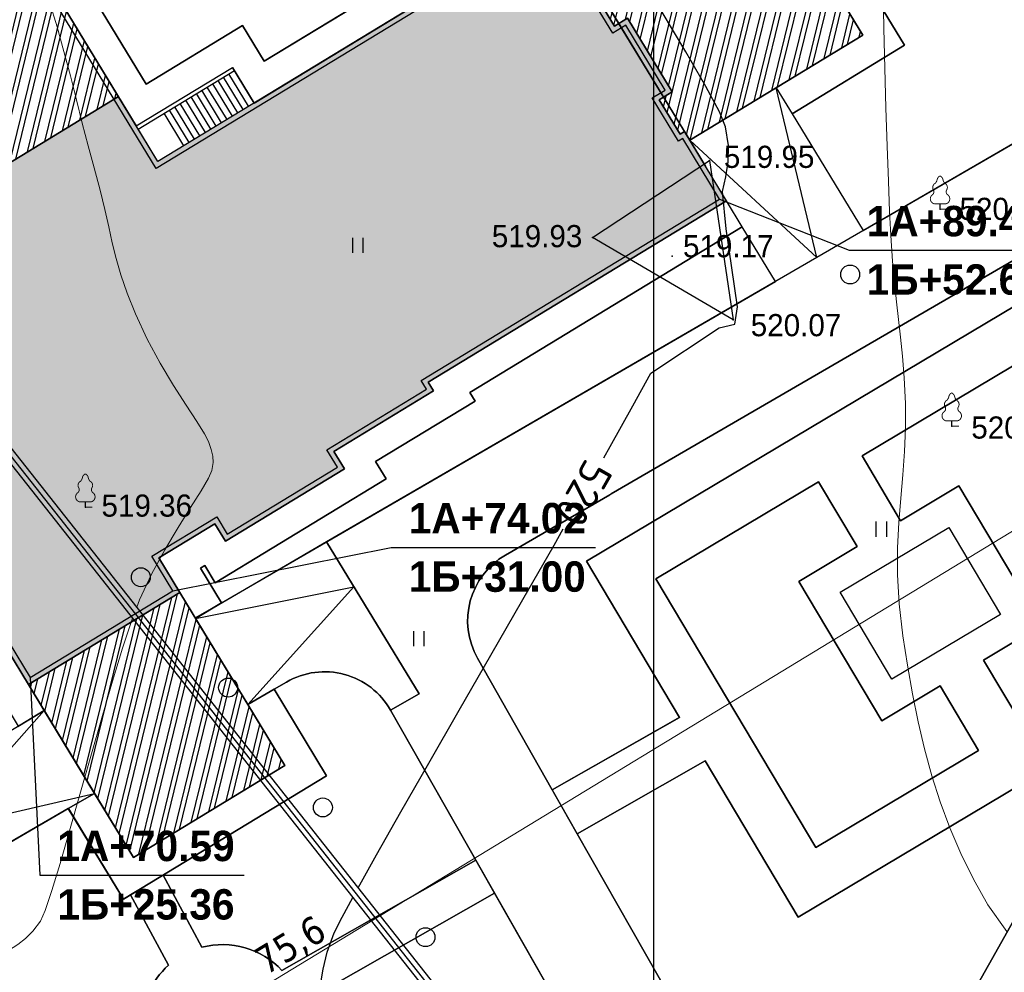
# Model space of a CAD drawing. Header units: millimetres. Extents: x 767170 to 66149698, y -983507 to 2493658.
# Tile 158 of 256: x 2434363 to 2473275, y -598698 to -561065. Entities that reach past the tile are written whole.
import ezdxf

# ---------------------------------------------------------------- set-up
doc = ezdxf.new("R2010")
doc.units = ezdxf.units.MM
doc.linetypes.add('Д_ТРОТ_ТРУБА', pattern=[3, 1.5, -1.5])
for name, color, linetype in [('(004) Точки рельефа', 7, 'Continuous'), ('(022) Возд. Линии', 7, 'Continuous'), ('(028) Гидротехн.', 7, 'Continuous'), ('(031) Горизонтали', 42, 'Continuous'), ('(035) Откосы', 7, 'Continuous'), ('(036) Растительность', 7, 'Continuous'), ('(038) Деревья', 7, 'Continuous'), ('A_STROYSETKA', 5, 'Continuous'), ('C-TOPO-MAJR', 9, 'Continuous'), ('G_KOORD', 7, 'Continuous')]:
    doc.layers.add(name, color=color, linetype=linetype)
doc.layers.add('(032) Горизонтали утолщенные', color=32, linetype='Continuous', lineweight=30)
doc.styles.add('BLACK', font='tahomabd.ttf')
doc.styles.add('D-431', font='txt')
doc.styles.add('FAYZXON', font='GOTHICB.TTF')
doc.styles.get("Standard").update_dxf_attribs({"font": 'isocpeui.ttf'})
doc.styles.add('СПДС', font='isocpeur.ttf')
doc.linetypes.add('ОТКОСЫ_УКРЕП', pattern='A,0.5,["|",Standard,S=1.2,R=0,X=0,Y=-1.2],0.8,[".",Standard,S=1,R=0.1,X=0.1,Y=-1.2],0.1,["|",Standard,S=0.5,R=0,X=0,Y=-0.5],0', length=1.4)
doc.dimstyles.new('genplan dimension', dxfattribs={"dimtxt": 1100, "dimasz": 450, "dimexe": 450, "dimexo": 0, "dimgap": 80, "dimtad": 1, "dimlfac": 0.001, "dimtxsty": 'BLACK', "dimblk": 'OBLIQUE', "dimcen": 0, "dimclrd": 186, "dimclre": 186, "dimclrt": 186, "dimadec": 1, "dimazin": 0, "dimtfac": 1, "dimtmove": 0, "dimatfit": 3, "dimldrblk": 'OBLIQUE', "dimfxl": 1, "dimlwd": 9, "dimlwe": 9, "dimarcsym": 0})

# ---------------------------------------------------------------- blocks, each defined once
blk = doc.blocks.new('d')
at = {"layer": '(038) Деревья'}
blk.add_ellipse((0, 0), major_axis=(0.265, 0.265), ratio=1, start_param=5.497787, end_param=11.780972, dxfattribs=at)
blk = doc.blocks.new('I04010')
for p, q in [((-0.412273, 0.007146), (-0.412273, 1.207146)), ((0.387727, 1.207146), (0.387727, 0.007146))]:
    blk.add_line(p, q)
blk = doc.blocks.new('karagach-flat-57')
at = {"layer": '(038) Деревья', "const_width": 0.0375}
for points in [[(-0.208, 1.009, 0.181567), (-0.117, 1.159, 0.303004)], [(0, 1.312, 0.246034), (-0.117, 1.159, 0.489079)], [(0, 1.312, -0.246034), (0.117, 1.159, -0.489079)], [(0.208, 1.009, -0.181567), (0.117, 1.159, -0.303004)], [(-0.208, 1.009, 0.430853), (-0.255, 0.753, 0.548276)], [(0.208, 1.009, -0.430853), (0.255, 0.753, -0.548276)], [(-0.315, 0.559, 0.626949), (-0.218, 0.206, 0.702465)], [(-0.315, 0.559, 0.383603), (-0.255, 0.753, 0.352912)], [(0.315, 0.559, -0.626949), (0.218, 0.206, -0.702465)], [(0.315, 0.559, -0.383603), (0.255, 0.753, -0.352912)]]:
    blk.add_lwpolyline(points, format="xyb", dxfattribs=at)
for points in [[(0, 0.206), (-0.218, 0.206)], [(0, 0), (0, 0.206)], [(0, 0.206), (0.218, 0.206)], [(0, 0), (0.281, 0)]]:
    blk.add_lwpolyline(points, dxfattribs=at)
at = {"layer": '(038) Деревья'}
blk.add_lwpolyline([(0, 0), (0, 0.206)], dxfattribs=at)
blk = doc.blocks.new('karagach-flat-62')
at = {"layer": '(038) Деревья', "const_width": 0.0375}
for points in [[(-0.208, 1.009, 0.181567), (-0.117, 1.159, 0.303004)], [(0, 1.312, 0.246034), (-0.117, 1.159, 0.489079)], [(0, 1.312, -0.246034), (0.117, 1.159, -0.489079)], [(0.208, 1.009, -0.181567), (0.117, 1.159, -0.303004)], [(-0.208, 1.009, 0.430853), (-0.255, 0.753, 0.548276)], [(0.208, 1.009, -0.430853), (0.255, 0.753, -0.548276)], [(-0.315, 0.559, 0.626949), (-0.218, 0.206, 0.702465)], [(-0.315, 0.559, 0.383603), (-0.255, 0.753, 0.352912)], [(0.315, 0.559, -0.626949), (0.218, 0.206, -0.702465)], [(0.315, 0.559, -0.383603), (0.255, 0.753, -0.352912)]]:
    blk.add_lwpolyline(points, format="xyb", dxfattribs=at)
for points in [[(0, 0.206), (-0.218, 0.206)], [(0, 0), (0, 0.206)], [(0, 0.206), (0.218, 0.206)], [(0, 0), (0.281, 0)]]:
    blk.add_lwpolyline(points, dxfattribs=at)
at = {"layer": '(038) Деревья'}
blk.add_lwpolyline([(0, 0), (0, 0.206)], dxfattribs=at)
blk = doc.blocks.new('d-flat-38')
at = {"layer": '(038) Деревья'}
blk.add_ellipse((0, 0), major_axis=(0.265, 0.265), ratio=1, start_param=5.497787, end_param=11.780972, dxfattribs=at)
blk = doc.blocks.new('d-flat-39')
at = {"layer": '(038) Деревья'}
blk.add_ellipse((0, 0), major_axis=(0.265, 0.265), ratio=1, start_param=5.497787, end_param=11.780972, dxfattribs=at)
blk = doc.blocks.new('d-flat-40')
at = {"layer": '(038) Деревья'}
blk.add_ellipse((0, 0), major_axis=(0.265, 0.265), ratio=1, start_param=5.497787, end_param=11.780972, dxfattribs=at)
blk = doc.blocks.new('d-flat-41')
at = {"layer": '(038) Деревья'}
blk.add_ellipse((0, 0), major_axis=(0.265, 0.265), ratio=1, start_param=5.497787, end_param=11.780972, dxfattribs=at)
blk = doc.blocks.new('karagach-flat-77')
at = {"layer": '(038) Деревья', "const_width": 0.0375}
for points in [[(-0.208, 1.009, 0.181567), (-0.117, 1.159, 0.303004)], [(0, 1.312, 0.246034), (-0.117, 1.159, 0.489079)], [(0, 1.312, -0.246034), (0.117, 1.159, -0.489079)], [(0.208, 1.009, -0.181567), (0.117, 1.159, -0.303004)], [(-0.208, 1.009, 0.430853), (-0.255, 0.753, 0.548276)], [(0.208, 1.009, -0.430853), (0.255, 0.753, -0.548276)], [(-0.315, 0.559, 0.626949), (-0.218, 0.206, 0.702465)], [(-0.315, 0.559, 0.383603), (-0.255, 0.753, 0.352912)], [(0.315, 0.559, -0.626949), (0.218, 0.206, -0.702465)], [(0.315, 0.559, -0.383603), (0.255, 0.753, -0.352912)]]:
    blk.add_lwpolyline(points, format="xyb", dxfattribs=at)
for points in [[(0, 0.206), (-0.218, 0.206)], [(0, 0), (0, 0.206)], [(0, 0.206), (0.218, 0.206)], [(0, 0), (0.281, 0)]]:
    blk.add_lwpolyline(points, dxfattribs=at)
at = {"layer": '(038) Деревья'}
blk.add_lwpolyline([(0, 0), (0, 0.206)], dxfattribs=at)
blk = doc.blocks.new('Topo Xos')
at = {"layer": '(004) Точки рельефа', "color": 7, "linetype": 'ByBlock', "lineweight": -2, "transparency": 16777216}
for p in [(8.865, 4.985), (17.981, 3.065), (4.241, 1.943), (7.389, 1.212), (9.805, -1.307), (18.443, -5.507), (-15.797, -8.707)]:
    blk.add_point(p, dxfattribs=at)
at = {"layer": '(031) Горизонтали', "color": 42, "linetype": 'Continuous', "lineweight": 0, "ltscale": 600, "transparency": 16777216}
for points in [[(20.622, -25.468), (19.865, -24.425), (19.302, -23.411), (18.805, -22.397), (18.37, -21.38), (17.99, -20.355), (17.659, -19.317), (17.369, -18.262), (17.116, -17.186), (16.893, -16.085), (16.694, -14.954), (16.512, -13.789), (16.365, -12.533), (16.302, -11.381), (16.303, -10.314), (16.351, -9.313), (16.425, -8.359), (16.508, -7.431), (16.579, -6.511), (16.621, -5.58), (16.614, -4.617), (16.563, -3.605), (16.499, -2.749), (16.424, -1.997), (16.343, -1.297), (16.259, -0.597), (16.177, 0.155), (16.1, 1.011), (16.032, 2.023), (15.985, 2.973), (15.938, 4.171), (15.89, 5.556), (15.844, 7.064), (15.802, 8.634), (15.763, 10.204), (15.73, 11.712)], [(-13.767, -12.659), (-13.656, -12.366), (-13.182, -11.36), (-12.659, -10.398), (-12.131, -9.509), (-11.638, -8.721), (-11.223, -8.065), (-10.927, -7.568), (-10.792, -7.26), (-10.751, -6.948), (-10.765, -6.689), (-10.827, -6.43), (-10.927, -6.119), (-11.085, -5.814), (-11.395, -5.324), (-11.818, -4.677), (-12.313, -3.901), (-12.838, -3.023), (-13.353, -2.071), (-13.818, -1.073), (-14.143, -0.252), (-14.389, 0.465), (-14.577, 1.116), (-14.732, 1.738), (-14.873, 2.369), (-15.025, 3.048), (-15.209, 3.811), (-15.448, 4.697), (-15.687, 5.567), (-15.919, 6.466), (-16.151, 7.389), (-16.39, 8.333), (-16.642, 9.294), (-16.912, 10.267), (-17.208, 11.247)], [(-19.909, -26.896), (-19.73, -26.798), (-19.263, -26.511), (-18.828, -26.218), (-18.47, -25.983), (-18.16, -25.75), (-17.87, -25.462), (-17.571, -25.06), (-17.385, -24.639), (-17.122, -23.856), (-16.796, -22.784), (-16.421, -21.493), (-16.012, -20.057), (-15.584, -18.545), (-15.151, -17.029), (-14.727, -15.582), (-14.327, -14.275), (-13.965, -13.179), (-13.933, -13.094)]]:
    blk.add_lwpolyline(points, dxfattribs=at)
at = {"layer": '(032) Горизонтали утолщенные', "color": 32, "linetype": 'Continuous', "lineweight": 30, "ltscale": 600, "transparency": 16777216}
for points in [[(9.252, -1.629), (9.872, -1.474), (9.982, -0.798), (9.982, -0.798), (9.982, -0.798), (9.982, -0.798), (9.529, 2.289), (9.529, 2.289), (9.389, 3.756), (9.511, 4.342), (9.604, 4.933), (9.619, 5.577), (9.508, 6.322), (9.262, 6.906), (8.722, 7.915), (7.937, 9.276), (6.959, 10.917)], [(4.688, -6.762), (4.944, -6.31), (5.844, -4.703), (6.55, -3.413), (6.55, -3.413), (6.55, -3.413), (9.252, -1.629)], [(-5.015, -23.746), (-4.291, -22.45), (-3.325, -20.747), (-2.223, -18.818), (-1.025, -16.732), (0.227, -14.556), (1.491, -12.358), (2.726, -10.206), (3.089, -9.57)], [(-13.743, -34.707), (-13.009, -34.379), (-12.103, -33.933), (-11.402, -33.511), (-10.629, -32.976), (-9.948, -32.518), (-9.344, -32.098), (-8.798, -31.677), (-8.295, -31.218), (-7.816, -30.683), (-7.345, -30.033), (-6.964, -29.354), (-6.731, -28.739), (-6.594, -28.156), (-6.5, -27.575), (-6.398, -26.964), (-6.234, -26.292), (-5.957, -25.528), (-5.648, -24.909), (-5.224, -24.127)]]:
    blk.add_lwpolyline(points, dxfattribs=at)
at = {"layer": '(035) Откосы', "linetype": 'ОТКОСЫ_УКРЕП', "ltscale": 600, "transparency": 16777216}
blk.add_lwpolyline([(4.241, 1.943), (8.865, 4.985), (9.805, -1.307), (4.241, 1.943)], dxfattribs=at)
at = {"layer": '(022) Возд. Линии', "transparency": 16777216}
for name, p in [('karagach-flat-77', (17.981, 3.065)), ('karagach-flat-62', (18.443, -5.507)), ('karagach-flat-57', (-15.797, -8.707)), ('d-flat-38', (-13.604, -11.478)), ('d-flat-39', (-10.154, -15.838)), ('d-flat-40', (-6.409, -20.572)), ('d-flat-41', (-2.354, -25.697))]:
    blk.add_blockref(name, p, dxfattribs=at)
at = {"layer": '(036) Растительность', "linetype": 'Continuous', "transparency": 16777216, "xscale": 0.5, "yscale": 0.5, "zscale": 0.5}
for p in [(-5.02, 1.332), (15.665, -9.88), (-2.615, -14.205)]:
    blk.add_blockref('I04010', p, dxfattribs=at)
at = {"layer": '(038) Деревья', "linetype": 'Continuous', "transparency": 16777216}
blk.add_blockref('d', (14.429, 0.483), dxfattribs=at)
at = {"layer": '(004) Точки рельефа', "linetype": 'ByBlock', "transparency": 16777216, "char_height": 0.875, "attachment_point": 4, "style": 'D-431'}
for s, insert in [('519.95', (9.437, 5.125)), ('520.63', (18.751, 3.069)), ('519.93', (0.266, 1.992)), ('519.17', (7.822, 1.595)), ('520.07', (10.499, -1.525)), ('520.62', (19.217, -5.569)), ('519.36', (-15.159, -8.653))]:
    blk.add_mtext(s, dxfattribs=dict(at, insert=insert))
at = {"layer": 'C-TOPO-MAJR', "color": 32, "linetype": 'Continuous', "lineweight": 30, "transparency": 16777216, "insert": (3.891, -8.167), "char_height": 1.25, "width": 2.39875, "attachment_point": 5, "rotation": 240.2542, "style": 'СПДС', "bg_fill": 3, "box_fill_scale": 1.254, "bg_fill_color": 256, "bg_fill_true_color": 13158600, "bg_fill_transparency": 0}
blk.add_mtext('520', dxfattribs=at)
at = {"layer": '(028) Гидротехн.', "ltscale": 600, "transparency": 16777216}
for points in [[(21.3, -57.663), (20.133, -56.249), (-20.925, -4.237)], [(21.622, -57.426), (20.444, -55.998), (-20.611, -3.99)]]:
    blk.add_lwpolyline(points, dxfattribs=at)
at = {"layer": '(028) Гидротехн.', "color": 3, "linetype": 'Д_ТРОТ_ТРУБА', "ltscale": 600, "transparency": 16777216, "flags": 128}
blk.add_lwpolyline([(21.454, -57.536), (20.289, -56.123), (-20.768, -4.114)], dxfattribs=at)
blk = doc.blocks.new('KOORDINIR')
at = {"color": 0}
for tag, p in [('Y', (0, 1.2)), ('X', (0, -3.8))]:
    blk.add_attdef(tag, p, '', height=2.6, dxfattribs=at)
blk = doc.blocks.new('_Oblique')
at = {"color": 0, "linetype": 'ByBlock', "lineweight": -2}
blk.add_line((-0.5, -0.5), (0.5, 0.5), dxfattribs=at)
blk = doc.blocks.new('*D289')
at = {"color": 186, "lineweight": 9, "transparency": 16777216}
for p, q in [((2367181, -580804), (2302574, -620064)), ((2367127, -580716), (2367414, -581188)), ((2302521, -619977), (2302808, -620449))]:
    blk.add_line(p, q, dxfattribs=at)
for p, xscale, yscale, zscale, rotation in [((2367181, -580804), 449.9999999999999, 449.9999999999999, 449.9999999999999, 31.28656990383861), ((2302574, -620064), 450, 450, 450, 211.2865699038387)]:
    blk.add_blockref('_Oblique', p, dxfattribs=dict(at, xscale=xscale, yscale=yscale, zscale=zscale, rotation=rotation))
at = {"color": 186, "transparency": 16777216, "insert": (2334474, -599770), "char_height": 1100, "attachment_point": 5, "rotation": 31.2866, "style": 'BLACK'}
blk.add_mtext('75,6', dxfattribs=at)
blk = doc.blocks.new('A$Cccaa34c6')
at = {"layer": 'A_STROYSETKA', "linetype": 'Continuous'}
blk.add_line((150000, 250000), (150000, -7850.6), dxfattribs=at)
blk = doc.blocks.new('A$C2cdd6916')
h = blk.add_hatch(color=1)
h.dxf.hatch_style = 1
h.paths.add_polyline_path([(16401.238, -4652.593), (12042.877, -7301.119), (10692.648, -5079.21), (11718.144, -4456.027), (9225.414, -354.04), (9994.537, 113.347), (7294.079, 4557.166), (6524.956, 4089.779), (4032.226, 8191.765), (3006.729, 7568.583), (1656.5, 9790.492), (26610.253, 24954.602), (28168.21, 22390.86), (31159.242, 24208.476), (35090.313, 26597.342), (27092.803, 39757.883), (26750.971, 39550.156), (23865.782, 40254.206), (20705.813, 41025.308), (19934.711, 37865.339), (16774.743, 38636.441), (16003.641, 35476.472), (12843.672, 36247.575), (12072.57, 33087.606), (8912.601, 33858.708), (8141.499, 30698.739), (4981.531, 31469.841), (4210.429, 28309.873), (1050.46, 29080.975), (279.358, 25921.006), (-2880.611, 26692.108), (-3651.713, 23532.14), (-4355.763, 20646.951), (-16319.891, 13376.488), (-19205.079, 14080.537), (-22365.048, 14851.639), (-23136.15, 11691.671), (-26296.119, 12462.773), (-27067.221, 9302.804), (-30227.189, 10073.906), (-30998.291, 6913.938), (-34158.26, 7685.04), (-34929.362, 4525.071), (-38089.331, 5296.173), (-38860.433, 2136.205), (-42020.401, 2907.307), (-42791.503, -252.662), (-45951.472, 518.44), (-46722.574, -2641.528), (-47426.624, -5526.717), (-47768.456, -5734.445), (-39770.946, -18894.986), (-32848.844, -14688.503), (-34406.8, -12124.761), (-9453.047, 3039.348), (-8102.818, 817.438), (-9128.315, 194.256), (-6635.585, -3907.731), (-7404.707, -4375.118), (-4704.249, -8818.937), (-3935.127, -8351.55), (-1442.396, -12453.537), (-416.9, -11830.354), (933.329, -14052.264), (-3425.032, -16700.79), (-1867.075, -19264.531), (-17591.358, -28819.998), (-15929.538, -31554.655), (-15758.622, -31450.792), (-14927.712, -32818.121), (-15440.46, -33129.712), (-13674.776, -36035.286), (-13162.028, -35723.695), (-12331.118, -37091.024), (-12502.034, -37194.887), (-12294.306, -37536.72), (-10840.214, -39929.545), (952.998, -32762.946), (1160.726, -33104.778), (5091.797, -30715.911), (5507.252, -31399.576), (10207.445, -28543.322), (9791.99, -27859.658), (12013.899, -26509.429), (12844.81, -27876.758), (18826.874, -24241.526), (17995.963, -22874.197), (20217.873, -21523.968), (20633.328, -22207.633), (25333.521, -19351.379), (24918.066, -18667.715), (28849.137, -16278.848), (28641.409, -15937.016), (40434.621, -8770.416), (38772.801, -6035.759), (38601.885, -6139.622), (37770.975, -4772.293), (38283.723, -4460.702), (36518.039, -1555.128), (36005.291, -1866.719), (35174.381, -499.39), (35345.297, -395.527), (35137.569, -53.694), (33683.477, 2339.131), (17959.194, -7216.335)])
h = blk.add_hatch()
h.set_pattern_fill('ANSI32', color=1, scale=60, angle=31.2865699)
h.set_pattern_definition([(76.28657, (-422045.4, -371330.9), (-555.2086, 135.48314), []), (76.28657, (-421815.2, -371191), (-555.2086, 135.48314), [])])
edge = h.paths.add_edge_path()
edge.add_line((12558.278, 1671.303), (13156.485, 2034.826))
edge.add_line((13156.485, 2034.826), (12076.302, 3812.354))
edge.add_arc((12013.983, 3914.903), 120, 121.2865699, 301.2865699, ccw=False)
edge.add_line((11951.665, 4017.453), (10456.027, 6478.645))
edge.add_line((10456.027, 6478.645), (9857.821, 6115.122))
edge.add_line((9857.821, 6115.122), (7572.818, 9875.277))
edge.add_line((7572.818, 9875.277), (28168.21, 22390.86))
edge.add_line((28168.21, 22390.86), (26610.253, 24954.602))
edge.add_line((26610.253, 24954.602), (1656.5, 9790.492))
edge.add_line((1656.5, 9790.492), (3006.729, 7568.583))
edge.add_line((3006.729, 7568.583), (4032.226, 8191.765))
edge.add_line((4032.226, 8191.765), (6524.956, 4089.779))
edge.add_line((6524.956, 4089.779), (7294.079, 4557.166))
edge.add_line((7294.079, 4557.166), (9994.537, 113.347))
edge.add_line((9994.537, 113.347), (9225.414, -354.04))
edge.add_line((9225.414, -354.04), (11718.144, -4456.027))
edge.add_line((11718.144, -4456.027), (10692.648, -5079.21))
edge.add_line((10692.648, -5079.21), (12042.877, -7301.119))
edge.add_line((12042.877, -7301.119), (16401.238, -4652.593))
edge.add_line((16401.238, -4652.593), (12558.278, 1671.303))
edge = h.paths.add_edge_path()
edge.add_line((-3935.127, -8351.55), (-4704.249, -8818.937))
edge.add_line((-4704.249, -8818.937), (-7404.707, -4375.118))
edge.add_line((-7404.707, -4375.118), (-6635.585, -3907.731))
edge.add_line((-6635.585, -3907.731), (-9128.315, 194.256))
edge.add_line((-9128.315, 194.256), (-8102.818, 817.438))
edge.add_line((-8102.818, 817.438), (-9453.047, 3039.348))
edge.add_line((-9453.047, 3039.348), (-34406.8, -12124.761))
edge.add_line((-34406.8, -12124.761), (-32848.844, -14688.503))
edge.add_line((-32848.844, -14688.503), (-12253.452, -2172.92))
edge.add_line((-12253.452, -2172.92), (-9968.449, -5933.074))
edge.add_line((-9968.449, -5933.074), (-10566.655, -6296.598))
edge.add_line((-10566.655, -6296.598), (-9071.017, -8757.79))
edge.add_arc((-9008.699, -8860.339), 120, -58.7134301, 121.2865699, ccw=False)
edge.add_line((-8946.381, -8962.889), (-7866.197, -10740.417))
edge.add_line((-7866.197, -10740.417), (-7267.991, -10376.893))
edge.add_line((-7267.991, -10376.893), (-3425.032, -16700.79))
edge.add_line((-3425.032, -16700.79), (933.329, -14052.264))
edge.add_line((933.329, -14052.264), (-416.9, -11830.354))
edge.add_line((-416.9, -11830.354), (-1442.396, -12453.537))
edge.add_line((-1442.396, -12453.537), (-3935.127, -8351.55))
h.paths.add_polyline_path([(41974.214, 4100.856), (35137.569, -53.694), (35345.297, -395.527), (35174.381, -499.39), (36005.291, -1866.719), (36518.039, -1555.128), (38283.723, -4460.702), (37770.975, -4772.293), (38601.885, -6139.622), (38772.801, -6035.759), (38980.529, -6377.591), (45817.173, -2223.04)])
h.paths.add_polyline_path([(-15440.46, -33129.712), (-14927.712, -32818.121), (-15758.622, -31450.792), (-15929.538, -31554.655), (-16137.265, -31212.823), (-22973.91, -35367.374), (-19130.951, -41691.27), (-12294.306, -37536.72), (-12502.034, -37194.887), (-12331.118, -37091.024), (-13162.028, -35723.695), (-13674.776, -36035.286)])
h.paths.add_polyline_path([(22981.424, -31078.171), (16999.36, -34713.402), (12844.81, -27876.758), (18826.874, -24241.526)])
h.paths.add_polyline_path([(31886.288, 23012.063), (28895.256, 21194.447), (28168.21, 22390.86), (31159.242, 24208.476)])
h.paths.add_polyline_path([(-35112.829, -17702.532), (-32121.797, -15884.916), (-32848.844, -14688.503), (-35839.876, -16506.119)])
for p, q in [((17102.318, -5806.277), (20905.202, -3495.308)), ((21762.078, -4905.366), (20905.202, -3495.308)), ((17180.216, -5934.464), (20983.099, -3623.495)), ((21334.787, -5165.026), (20555.809, -3883.155)), ((21548.433, -5035.196), (20769.454, -3753.325)), ((20693.852, -5554.515), (19914.874, -4272.644)), ((20907.497, -5424.685), (20128.519, -4142.814)), ((21121.142, -5294.855), (20342.164, -4012.985)), ((20052.917, -5944.004), (19273.938, -4662.133)), ((20266.562, -5814.174), (19487.583, -4532.303)), ((20480.207, -5684.345), (19701.229, -4402.474)), ((19411.981, -6333.493), (18633.003, -5051.622)), ((19625.626, -6203.663), (18846.648, -4921.792)), ((19839.271, -6073.834), (19060.293, -4791.963)), ((18984.691, -6593.152), (18205.713, -5311.282)), ((19198.336, -6463.323), (18419.358, -5181.452))]:
    blk.add_line(p, q)
for points in [[(12013.899, -26509.429), (12844.81, -27876.758), (18826.874, -24241.526), (17995.963, -22874.197), (20217.873, -21523.968), (20633.328, -22207.633), (25333.521, -19351.379), (24918.066, -18667.715), (28849.137, -16278.848), (28641.409, -15937.016), (40434.621, -8770.416), (38772.801, -6035.759), (38601.885, -6139.622), (37770.975, -4772.293), (38283.723, -4460.702), (36518.039, -1555.128), (36005.291, -1866.719), (35174.381, -499.39)], [(33683.477, 2339.131), (17959.194, -7216.335), (12558.278, 1671.303)], [(12013.899, -26509.429), (12844.81, -27876.758), (18826.874, -24241.526), (17995.963, -22874.197), (20217.873, -21523.968), (20633.328, -22207.633), (25333.521, -19351.379), (24918.066, -18667.715), (28849.137, -16278.848), (28641.409, -15937.016), (40434.621, -8770.416), (38772.801, -6035.759), (38601.885, -6139.622), (37770.975, -4772.293), (38283.723, -4460.702), (36518.039, -1555.128), (36005.291, -1866.719), (35174.381, -499.39)], [(33683.477, 2339.131), (17959.194, -7216.335), (16401.238, -4652.593), (12042.877, -7301.119), (10692.648, -5079.21), (11718.144, -4456.027), (9225.414, -354.04)]]:
    blk.add_lwpolyline(points)
at = {"color": 2, "lineweight": 30}
for points in [[(12080.952, -26234.649), (12911.862, -27601.978), (18552.094, -24174.474), (17721.184, -22807.145), (20284.925, -21249.188), (20700.38, -21932.853), (25058.741, -19284.327), (24643.286, -18600.662), (28574.357, -16211.796), (28366.629, -15869.964), (40159.841, -8703.364), (38705.749, -6310.538), (38534.833, -6414.402), (37496.195, -4705.241), (38008.943, -4393.65), (36450.987, -1829.908), (35938.239, -2141.499), (34899.601, -432.338)], [(33616.424, 2064.351), (17892.142, -7491.115), (12283.499, 1738.355)]]:
    blk.add_lwpolyline(points, dxfattribs=at)
blk.add_lwpolyline([(12558.278, 1671.303), (13156.485, 2034.826), (12076.302, 3812.354, -1), (11951.665, 4017.453), (10456.027, 6478.645), (9857.821, 6115.122), (7572.818, 9875.277), (28168.21, 22390.86), (26610.253, 24954.602), (1656.5, 9790.492), (3006.729, 7568.583), (4032.226, 8191.765), (6524.956, 4089.779), (7294.079, 4557.166), (9994.537, 113.347), (9225.414, -354.04), (11718.144, -4456.027), (10692.648, -5079.21), (12042.877, -7301.119), (16401.238, -4652.593)], format="xyb", close=True)
for points in [[(41974.214, 4100.856), (35137.569, -53.694), (35345.297, -395.527), (35174.381, -499.39), (36005.291, -1866.719), (36518.039, -1555.128), (38283.723, -4460.702), (37770.975, -4772.293), (38601.885, -6139.622), (38772.801, -6035.759), (38980.529, -6377.591), (45817.173, -2223.04)], [(22981.424, -31078.171), (16999.36, -34713.402), (12844.81, -27876.758), (18826.874, -24241.526)]]:
    blk.add_lwpolyline(points, close=True)
dim = blk.add_linear_dim(base=(-8668.047, -58523.693), p1=(55885.016, -19175.6), p2=(-8721.276, -58436.102), angle=31.2865699, dimstyle='genplan dimension')
dim.commit()
dim.dimension.update_dxf_attribs({"geometry": '*D289', "text_midpoint": (23231.582, -38229.423), "insert": (-2311242.442, 561540.579)})

msp = doc.modelspace()

# ---------------------------------------------------------------- block references
at = {"xscale": 1000, "yscale": 1000, "zscale": 1000}
msp.add_blockref('Topo Xos', (2452754.32, -571613.28), dxfattribs=at)

# ---------------------------------------------------------------- next in the draw order: linework, layer by layer
for points in [[(2451438.51, -550192.55, 0.4142137), (2447329.35, -549136.71), (2438186.54, -554541.52), (2439231.44, -556260.98), (2436069.49, -558182.46), (2439367.16, -563609.05), (2443170.05, -561298.08), (2444026.92, -562708.14), (2454389.29, -556411.05), (2454926.77, -556093.31)], [(2476112.02, -561064.55), (2473421.93, -556382.18), (2467822.67, -559599.04), (2469328.38, -562076.8), (2464884.56, -564777.26), (2467693.08, -569398.9), (2475015.26, -565154.49, 0.41308244)], [(2456760.12, -582461.08), (2475048.87, -571565.94), (2478723.26, -577733.84), (2483960.23, -574725.12), (2481093.61, -569735.49, 0.41534559), (2476987.84, -568634.49), (2453561.07, -582214.18, 0.41180279), (2452457.8, -586292.72), (2455411.13, -591485.75), (2460434.47, -588628.91)], [(2481093.61, -569735.49, 0.41534559), (2476987.84, -568634.49), (2453561.07, -582214.18, 0.41180279), (2452457.8, -586292.72), (2455411.13, -591485.75), (2460434.47, -588628.91), (2456760.12, -582461.08), (2475048.87, -571565.94), (2478723.26, -577733.84), (2483960.23, -574725.12)], [(2481093.61, -569735.49), (2483960.23, -574725.12), (2478723.26, -577733.84), (2475048.87, -571565.94), (2456760.12, -582461.08), (2460434.47, -588628.91), (2455411.13, -591485.75), (2452457.8, -586292.72, -0.41180279), (2453561.07, -582214.18), (2476987.84, -568634.49, -0.41534559)], [(2481093.61, -569735.49), (2483960.23, -574725.12), (2486531.07, -579199.92), (2488457.16, -582552.47, -0.40867475), (2487399.38, -586619.42), (2475845.58, -593551.67, 0.1300409), (2474775.41, -594651.47), (2471649.58, -600199.03, -0.14199501), (2470456.98, -601368.42), (2465819.69, -603862.61, -0.40731068), (2461790.86, -602703.6), (2456399.85, -593224.26), (2452457.8, -586292.72, -0.41180279), (2453561.07, -582214.18), (2476987.84, -568634.49, -0.41534559)], [(2481093.61, -569735.49), (2483960.23, -574725.12), (2486531.07, -579199.92), (2488457.16, -582552.47, -0.40867475), (2487399.38, -586619.42), (2475845.58, -593551.67, 0.1300409), (2474775.41, -594651.47), (2471649.58, -600199.03, -0.14199501), (2470456.98, -601368.42), (2465819.69, -603862.61, -0.40731068), (2461790.86, -602703.6), (2456399.85, -593224.26), (2452457.8, -586292.72, -0.41180279), (2453561.07, -582214.18), (2476987.84, -568634.49, -0.41534559)], [(2453561.07, -582214.18), (2476987.84, -568634.49, -0.41534559), (2481093.61, -569735.49), (2483960.23, -574725.12), (2486531.07, -579199.92), (2488457.16, -582552.47, -0.40867475), (2487399.38, -586619.42), (2475845.58, -593551.67, 0.1300409), (2474775.41, -594651.47), (2471649.58, -600199.03, -0.14199501), (2470456.98, -601368.42), (2465819.69, -603862.61, -0.40731068), (2461790.86, -602703.6), (2456399.85, -593224.26), (2452457.8, -586292.72, -0.41180279)], [(2456760.12, -582461.08), (2475048.87, -571565.94), (2478723.26, -577733.84), (2483960.23, -574725.12), (2481093.61, -569735.49, 0.41534559), (2476987.84, -568634.49), (2453561.07, -582214.18, 0.41180279), (2452457.8, -586292.72), (2455411.13, -591485.75), (2460434.47, -588628.91)], [(2452457.8, -586292.72, -0.41180279), (2453561.07, -582214.18), (2476987.84, -568634.49, -0.41534559), (2481093.61, -569735.49), (2483960.23, -574725.12), (2486531.07, -579199.92), (2488457.16, -582552.47, -0.40867475), (2487399.38, -586619.42), (2475845.58, -593551.67, 0.1300409), (2474775.41, -594651.47), (2471649.58, -600199.03, -0.14199501), (2470456.98, -601368.42), (2465819.69, -603862.61, -0.40731068), (2461790.86, -602703.6), (2456399.85, -593224.26)], [(2453561.07, -582214.18), (2476987.84, -568634.49, -0.41534559), (2481093.61, -569735.49), (2483960.23, -574725.12), (2486531.07, -579199.92), (2488457.16, -582552.47, -0.40867475), (2487399.38, -586619.42), (2475845.58, -593551.67, 0.1300409), (2474775.41, -594651.47), (2471649.58, -600199.03, -0.14199501), (2470456.98, -601368.42), (2465819.69, -603862.61, -0.40731068), (2461790.86, -602703.6), (2456399.85, -593224.26), (2452457.8, -586292.72, -0.41180279)], [(2471649.58, -600199.03), (2474775.41, -594651.47, -0.1300409), (2475845.58, -593551.67), (2487399.38, -586619.42, 0.40867475), (2488457.16, -582552.47), (2484956.54, -576459.3), (2479746.98, -579452.27), (2483421.38, -585620.18), (2465132.63, -596515.31), (2461458.27, -590347.48), (2456399.85, -593224.26), (2461790.86, -602703.6, 0.40731068), (2465819.69, -603862.61), (2470456.98, -601368.42, 0.14199501)], [(2484956.54, -576459.3), (2479746.98, -579452.27), (2483421.38, -585620.18), (2465132.63, -596515.31), (2461458.27, -590347.48), (2456399.85, -593224.26), (2461790.86, -602703.6, 0.40731068), (2465819.69, -603862.61), (2470456.98, -601368.42, 0.14199501), (2471649.58, -600199.03), (2474775.41, -594651.47, -0.1300409), (2475845.58, -593551.67), (2487399.38, -586619.42, 0.40867475), (2488457.16, -582552.47)], [(2474775.41, -594651.47, -0.1300409), (2475845.58, -593551.67), (2487399.38, -586619.42, 0.40867475), (2488457.16, -582552.47), (2486531.07, -579199.92), (2484956.54, -576459.3), (2479746.98, -579452.27), (2483421.38, -585620.18), (2465132.63, -596515.31), (2461458.27, -590347.48), (2456399.85, -593224.26), (2461790.86, -602703.6, 0.40731068), (2465819.69, -603862.61), (2470456.98, -601368.42, 0.14199501), (2471649.58, -600199.03)], [(2446492.19, -581688.33), (2441313.05, -584719.24), (2443377.86, -588117.04), (2444416.27, -587515.11), (2444909.21, -587229.37, -0.41662845), (2449021.49, -588341.77), (2450146.58, -587701.92)], [(2444909.21, -587229.37), (2444416.27, -587515.11), (2446492.63, -590931.94), (2438459.58, -595813.53), (2436282.05, -592230.24), (2429627.48, -596087.66, 0.40491155), (2428489.9, -600104.19), (2437012.72, -615950.15, 0.41421356), (2441075.86, -617171.18), (2457010.29, -608600.78, 0.4211503), (2458197.01, -604475.63), (2449021.49, -588341.77, 0.41662845)], [(2452389.96, -594264.75), (2449021.49, -588341.77, 0.41662845), (2444909.21, -587229.37), (2444416.27, -587515.11), (2446492.63, -590931.94), (2440029.33, -594859.61), (2441563.2, -597711.43, -0.27569669), (2444728.37, -598621.99)], [(2452389.96, -594264.75), (2449021.49, -588341.77, 0.41662845), (2444909.21, -587229.37), (2444416.27, -587515.11), (2446492.63, -590931.94), (2440029.33, -594859.61), (2441563.2, -597711.43, -0.27569669), (2444728.37, -598621.99)], [(2440242.16, -598421.96), (2438745.69, -595639.66), (2438459.58, -595813.53), (2436282.05, -592230.24), (2429627.48, -596087.66, 0.40491155), (2428489.9, -600104.19), (2431683.05, -606041.02), (2439295.82, -601711.55, -0.0705009), (2439169.3, -600818.71, -0.21360458)], [(2440242.16, -598421.96), (2438745.69, -595639.66), (2438459.58, -595813.53), (2436282.05, -592230.24), (2429627.48, -596087.66, 0.40491155), (2428489.9, -600104.19), (2431683.05, -606041.02), (2439295.82, -601711.55, -0.0705009), (2439169.3, -600818.71, -0.21360458)], [(2453131.5, -595568.64), (2452389.96, -594264.75), (2444728.37, -598621.99, 0.27569669), (2441563.2, -597711.43), (2440029.33, -594859.61), (2438745.69, -595639.66), (2440242.16, -598421.96, 0.21360458), (2439169.3, -600818.71, 0.0705009), (2439295.82, -601711.55), (2431683.05, -606041.02), (2432393.78, -607362.43), (2440037.35, -603015.43, 0.27569669), (2443202.52, -603925.99), (2448250.87, -613312.07), (2449571.91, -612601.55), (2444523.56, -603215.46, 0.21360458), (2445596.43, -600818.71, 0.0705009), (2445469.91, -599925.88)], [(2453131.5, -595568.64), (2445469.91, -599925.88, -0.0705009), (2445596.43, -600818.71, -0.21360458), (2444523.56, -603215.46), (2449571.91, -612601.55), (2457010.29, -608600.78, 0.4211503), (2458197.01, -604475.63)], [(2458197.01, -604475.63), (2453131.5, -595568.64), (2445469.91, -599925.88, -0.0705009), (2445596.43, -600818.71, -0.21360458), (2444523.56, -603215.46), (2449571.91, -612601.55), (2457010.29, -608600.78, 0.4211503)]]:
    msp.add_lwpolyline(points, format="xyb", close=True)
for points in [[(2467679.7, -561674.49), (2460843.06, -565829.04), (2457000.1, -559505.14), (2463836.75, -555350.59)], [(2469328.38, -562076.8), (2467822.67, -559599.04), (2466781.85, -560197), (2467679.7, -561674.49), (2464261.38, -563751.77), (2464884.56, -564777.26)], [(2462920.34, -569247.36), (2462297.15, -568221.87), (2450503.94, -575388.47), (2450711.67, -575730.3), (2446780.6, -578119.17), (2447196.05, -578802.83), (2442495.86, -581659.08), (2442080.4, -580975.42), (2439858.49, -582325.65), (2440689.4, -583692.98), (2441300.14, -584697.99), (2442338.55, -584096.05), (2441507.17, -582727.96), (2441678.09, -582624.1), (2442093.55, -583307.76), (2448844.73, -579205.14), (2448429.28, -578521.48), (2452360.35, -576132.61), (2452152.62, -575790.78)], [(2464231.71, -571405.34), (2462920.34, -569247.36), (2452152.62, -575790.78), (2452360.35, -576132.61), (2448429.28, -578521.48), (2448844.73, -579205.14), (2442093.55, -583307.76), (2441678.09, -582624.1), (2441507.17, -582727.96), (2442338.55, -584096.05)], [(2479746.98, -579452.27), (2484956.54, -576459.3), (2483960.23, -574725.12), (2478723.26, -577733.84), (2475048.87, -571565.94), (2456760.12, -582461.08), (2460434.47, -588628.91), (2455411.13, -591485.75), (2456399.85, -593224.26), (2461458.27, -590347.48), (2465132.63, -596515.31), (2483421.38, -585620.18)], [(2474354.24, -574307.75), (2467652.47, -578300.19), (2469174.92, -580855.8), (2471480.16, -579482.5), (2474760.58, -584989.08), (2472455.35, -586362.38), (2473977.8, -588917.99), (2480679.57, -584925.55)], [(2474354.24, -574307.75), (2467652.47, -578300.19), (2469174.92, -580855.8), (2471480.16, -579482.5), (2474760.58, -584989.08), (2472455.35, -586362.38), (2473977.8, -588917.99), (2480679.57, -584925.55)], [(2467652.47, -578300.19), (2474354.24, -574307.75), (2480679.57, -584925.55), (2473977.8, -588917.99), (2472455.35, -586362.38), (2474760.58, -584989.08), (2471480.16, -579482.5), (2469174.92, -580855.8)], [(2472259.59, -589941.58), (2470737.13, -587385.97), (2468431.9, -588759.26), (2465151.47, -583252.69), (2467456.71, -581879.39), (2465934.25, -579323.78), (2459501.92, -583155.7), (2465827.26, -593773.51)], [(2465151.47, -583252.69), (2467456.71, -581879.39), (2465934.25, -579323.78), (2459501.92, -583155.7), (2465827.26, -593773.51), (2472259.59, -589941.58), (2470737.13, -587385.97), (2468431.9, -588759.26)], [(2467456.71, -581879.39), (2465151.47, -583252.69), (2468431.9, -588759.26), (2470737.13, -587385.97), (2472259.59, -589941.58), (2465827.26, -593773.51), (2459501.92, -583155.7), (2465934.25, -579323.78)], [(2466784.67, -583682.16), (2471080.21, -581123.18), (2473127.39, -584559.61), (2468831.85, -587118.59)], [(2471080.21, -581123.18), (2473127.39, -584559.61), (2468831.85, -587118.59), (2466784.67, -583682.16)], [(2438861.89, -594164.85), (2444843.96, -590529.62), (2440689.4, -583692.98), (2434707.34, -587328.21)], [(2426552.01, -591816.04), (2426967.47, -592499.71), (2433718.66, -588397.09), (2433303.2, -587713.42), (2433474.12, -587609.56), (2434020.2, -588508.18), (2434305.03, -588976.89), (2435330.52, -588353.7), (2434707.34, -587328.21), (2433876.43, -585960.88), (2431654.52, -587311.11), (2432069.98, -587994.77), (2427369.78, -590851.03), (2426954.33, -590167.36), (2423023.26, -592556.23), (2422815.53, -592214.4), (2411022.32, -599381), (2409568.22, -596988.17), (2406150.64, -599065), (2406752.57, -600103.41), (2409165.91, -598636.85), (2410620, -601029.67), (2422413.22, -593863.08), (2422620.94, -594204.91)], [(2434707.34, -587328.21), (2433876.43, -585960.88), (2431654.52, -587311.11), (2432069.98, -587994.77), (2427369.78, -590851.03), (2426954.33, -590167.36), (2423023.26, -592556.23), (2422815.53, -592214.4), (2411022.32, -599381), (2409568.22, -596988.17), (2406150.64, -599065), (2406752.57, -600103.41), (2409165.91, -598636.85), (2410620, -601029.67), (2422413.22, -593863.08), (2422620.94, -594204.91), (2426552.01, -591816.04), (2426967.47, -592499.71), (2433718.66, -588397.09), (2433303.2, -587713.42), (2433474.12, -587609.56), (2434020.2, -588508.18), (2434305.03, -588976.89), (2435330.52, -588353.7)], [(2444416.27, -587515.11), (2443377.86, -588117.04), (2444843.96, -590529.62), (2438861.89, -594164.85), (2437320.46, -591628.31), (2436282.05, -592230.24), (2438459.58, -595813.53), (2446492.63, -590931.94)], [(2436282.05, -592230.24), (2437320.46, -591628.31), (2435330.52, -588353.7), (2430203.04, -591469.62), (2432128.41, -594637.96)]]:
    msp.add_lwpolyline(points, close=True)
for points in [[(2473421.93, -556382.18), (2476112.02, -561064.55, -0.41308244), (2475015.26, -565154.49), (2446492.19, -581688.33), (2450146.58, -587701.92), (2449021.49, -588341.77), (2458197.01, -604475.63, -0.4211503), (2457010.29, -608600.78), (2441075.86, -617171.18, -0.41421356), (2437012.72, -615950.15), (2428489.9, -600104.19, -0.40491155)], [(2452457.8, -586292.72, -0.41180279), (2453561.07, -582214.18)], [(2449021.49, -588341.77, 0.41662845), (2444909.21, -587229.37)]]:
    msp.add_lwpolyline(points, format="xyb")
for points in [[(2454389.29, -556411.05), (2444026.92, -562708.14), (2443170.05, -561298.08), (2439367.16, -563609.05), (2436069.49, -558182.46)], [(2454951.78, -556135.05), (2461465.99, -566854.69)], [(2434420.81, -557780.15), (2438964.85, -565257.73), (2442767.73, -562946.76), (2443624.61, -564356.82), (2455545.76, -557112.47)], [(2453561.07, -582214.18), (2476987.84, -568634.49)], [(2469174.92, -580855.8), (2467652.47, -578300.19)], [(2467456.71, -581879.39), (2465934.25, -579323.78)], [(2442338.55, -584096.05), (2441313.05, -584719.24)], [(2441313.05, -584719.24), (2442338.55, -584096.05)], [(2443377.86, -588117.04), (2441313.05, -584719.24)], [(2456399.85, -593224.26), (2452457.8, -586292.72)], [(2472455.35, -586362.38), (2473977.8, -588917.99)], [(2444416.27, -587515.11), (2443377.86, -588117.04)], [(2444909.21, -587229.37), (2444416.27, -587515.11)], [(2470737.13, -587385.97), (2472259.59, -589941.58)], [(2449021.49, -588341.77), (2450146.58, -587701.92)], [(2458197.01, -604475.63), (2449021.49, -588341.77)], [(2434285.5, -588988.75), (2435330.52, -588353.7)], [(2435330.52, -588353.7), (2437320.46, -591628.31)], [(2460452.02, -588618.94), (2455411.13, -591485.75)], [(2461440.73, -590357.45), (2456399.85, -593224.26)], [(2437320.46, -591628.31), (2436282.05, -592230.24)], [(2436282.05, -592230.24), (2429627.48, -596087.66)], [(2461790.86, -602703.6), (2456399.85, -593224.26)], [(2474775.41, -594651.47), (2471649.58, -600199.03)]]:
    msp.add_lwpolyline(points)
at = {"lineweight": 30}
for points in [[(2444026.92, -562708.14), (2454926.77, -556093.31)], [(2454389.29, -556411.05), (2444026.92, -562708.14)], [(2443624.61, -564356.82), (2455545.76, -557112.47)], [(2434420.81, -557780.15), (2438964.85, -565257.73)], [(2439367.16, -563609.05), (2436069.49, -558182.46)], [(2436069.49, -558182.46), (2439367.16, -563609.05)], [(2469328.38, -562076.8), (2467822.67, -559599.04)], [(2467822.67, -559599.04), (2469328.38, -562076.8)], [(2466781.85, -560197), (2467679.7, -561674.49)], [(2443170.05, -561298.08), (2439367.16, -563609.05)], [(2439367.16, -563609.05), (2443170.05, -561298.08)], [(2444026.92, -562708.14), (2443170.05, -561298.08)], [(2443170.05, -561298.08), (2444026.92, -562708.14)], [(2467679.7, -561674.49), (2464261.38, -563751.77)], [(2464884.56, -564777.26), (2469328.38, -562076.8)], [(2469328.38, -562076.8), (2464884.56, -564777.26)], [(2438964.85, -565257.73), (2442767.73, -562946.76)], [(2442767.73, -562946.76), (2443624.61, -564356.82)], [(2464261.38, -563751.77), (2464884.56, -564777.26)], [(2464884.56, -564777.26), (2467693.08, -569398.9)], [(2475015.26, -565154.49), (2446492.19, -581688.33)], [(2467693.08, -569398.9), (2475015.26, -565154.49)], [(2462297.15, -568221.87), (2450503.94, -575388.47)], [(2462920.34, -569247.36), (2462297.15, -568221.87)], [(2453561.07, -582214.18), (2476987.84, -568634.49)], [(2476987.84, -568634.49), (2453561.07, -582214.18)], [(2452152.62, -575790.78), (2462920.34, -569247.36)], [(2462920.34, -569247.36), (2452152.62, -575790.78)], [(2464231.71, -571405.34), (2462920.34, -569247.36)], [(2442338.55, -584096.05), (2464231.71, -571405.34)], [(2456760.12, -582461.08), (2475048.87, -571565.94)], [(2474354.24, -574307.75), (2467652.47, -578300.19)], [(2450503.94, -575388.47), (2450711.67, -575730.3)], [(2450711.67, -575730.3), (2446780.6, -578119.17)], [(2452360.35, -576132.61), (2452152.62, -575790.78)], [(2452152.62, -575790.78), (2452360.35, -576132.61)], [(2448429.28, -578521.48), (2452360.35, -576132.61)], [(2452360.35, -576132.61), (2448429.28, -578521.48)], [(2446780.6, -578119.17), (2447196.05, -578802.83)], [(2448844.73, -579205.14), (2448429.28, -578521.48)], [(2448429.28, -578521.48), (2448844.73, -579205.14)], [(2467652.47, -578300.19), (2469174.92, -580855.8)], [(2447196.05, -578802.83), (2442495.86, -581659.08)], [(2442093.55, -583307.76), (2448844.73, -579205.14)], [(2448844.73, -579205.14), (2442093.55, -583307.76)], [(2465934.25, -579323.78), (2459501.92, -583155.7)], [(2467456.71, -581879.39), (2465934.25, -579323.78)], [(2469174.92, -580855.8), (2471480.16, -579482.5)], [(2471480.16, -579482.5), (2474760.58, -584989.08)], [(2442080.4, -580975.42), (2439858.49, -582325.65)], [(2442495.86, -581659.08), (2442080.4, -580975.42)], [(2466784.67, -583682.16), (2471080.21, -581123.18)], [(2471080.21, -581123.18), (2473127.39, -584559.61)], [(2446492.19, -581688.33), (2450146.58, -587701.92)], [(2465151.47, -583252.69), (2467456.71, -581879.39)], [(2439858.49, -582325.65), (2440689.4, -583692.98)], [(2460434.47, -588628.91), (2456760.12, -582461.08)], [(2441507.17, -582727.96), (2441678.09, -582624.1)], [(2441678.09, -582624.1), (2441507.17, -582727.96)], [(2442338.55, -584096.05), (2441507.17, -582727.96)], [(2441507.17, -582727.96), (2442338.55, -584096.05)], [(2441678.09, -582624.1), (2442093.55, -583307.76)], [(2442093.55, -583307.76), (2441678.09, -582624.1)], [(2459501.92, -583155.7), (2465827.26, -593773.51)], [(2468431.9, -588759.26), (2465151.47, -583252.69)], [(2441313.05, -584719.24), (2447573.24, -583467.28), (2443377.86, -588117.04)], [(2440689.4, -583692.98), (2441300.14, -584697.99)], [(2468831.85, -587118.59), (2466784.67, -583682.16)], [(2441300.14, -584697.99), (2442338.55, -584096.05)], [(2473127.39, -584559.61), (2468831.85, -587118.59)], [(2474760.58, -584989.08), (2472455.35, -586362.38)], [(2483421.38, -585620.18), (2465132.63, -596515.31)], [(2434707.34, -587328.21), (2433876.43, -585960.88)], [(2456399.85, -593224.26), (2452457.8, -586292.72)], [(2452457.8, -586292.72), (2455411.13, -591485.75)], [(2472455.35, -586362.38), (2473977.8, -588917.99)], [(2435330.52, -588353.7), (2434707.34, -587328.21)], [(2444416.27, -587515.11), (2443377.86, -588117.04)], [(2444909.21, -587229.37), (2444416.27, -587515.11)], [(2446492.63, -590931.94), (2444416.27, -587515.11)], [(2444416.27, -587515.11), (2446492.63, -590931.94)], [(2470737.13, -587385.97), (2468431.9, -588759.26)], [(2472259.59, -589941.58), (2470737.13, -587385.97)], [(2450146.58, -587701.92), (2449021.49, -588341.77)], [(2443377.86, -588117.04), (2444843.96, -590529.62)], [(2449021.49, -588341.77), (2458197.01, -604475.63)], [(2452389.96, -594264.75), (2449021.49, -588341.77)], [(2435330.52, -588353.7), (2431165.72, -593053.79), (2437320.46, -591628.31)], [(2434305.03, -588976.89), (2435330.52, -588353.7)], [(2455411.13, -591485.75), (2460434.47, -588628.91)], [(2465827.26, -593773.51), (2472259.59, -589941.58)], [(2444843.96, -590529.62), (2438861.89, -594164.85)], [(2461458.27, -590347.48), (2456399.85, -593224.26)], [(2465132.63, -596515.31), (2461458.27, -590347.48)], [(2438459.58, -595813.53), (2446492.63, -590931.94)], [(2446492.63, -590931.94), (2440029.33, -594859.61)], [(2437320.46, -591628.31), (2436285.51, -592228.23)], [(2438861.89, -594164.85), (2437320.46, -591628.31)], [(2436282.05, -592230.24), (2429627.48, -596087.66)], [(2438459.58, -595813.53), (2436282.05, -592230.24)], [(2436285.51, -592228.23), (2438459.58, -595813.53)], [(2461790.86, -602703.6), (2456399.85, -593224.26)], [(2456399.85, -593224.26), (2461790.86, -602703.6)], [(2444728.37, -598621.99), (2452389.96, -594264.75)], [(2440029.33, -594859.61), (2441563.2, -597711.43)], [(2474775.41, -594651.47), (2471649.58, -600199.03)], [(2471649.58, -600199.03), (2474775.41, -594651.47)], [(2438745.69, -595639.66), (2438459.58, -595813.53)], [(2440242.16, -598421.96), (2438745.69, -595639.66)], [(2453131.5, -595568.64), (2445469.91, -599925.88)], [(2458197.01, -604475.63), (2453131.5, -595568.64)]]:
    msp.add_lwpolyline(points, dxfattribs=at)
at = {"lineweight": 30, "elevation": -3656}
msp.add_lwpolyline([(2460843.06, -565829.04), (2465868.98, -570456.27), (2464261.38, -563751.77)], dxfattribs=at)
at = {"lineweight": 30}
for points in [[(2452457.8, -586292.72, -0.41180279), (2453561.07, -582214.18)], [(2453561.07, -582214.18, 0.41180279), (2452457.8, -586292.72)], [(2449021.49, -588341.77, 0.41662845), (2444909.21, -587229.37)], [(2441563.2, -597711.43, -0.27569669), (2444728.37, -598621.99)], [(2439169.3, -600818.71, -0.21360458), (2440242.16, -598421.96)]]:
    msp.add_lwpolyline(points, format="xyb", dxfattribs=at)
at = {"layer": 'G_KOORD', "color": 5, "linetype": 'Continuous'}
for points in [[(2462022.37, -568154.81), (2467144.52, -570174.99), (2475221.19, -570174.99)], [(2440414.62, -583625.92), (2449045.35, -581910.3), (2457122.02, -581910.3)], [(2434774.39, -587053.43), (2435160.33, -594859.92), (2443237, -594859.92)]]:
    msp.add_lwpolyline(points, dxfattribs=at)

# ---------------------------------------------------------------- next in the draw order: block references
for name, p in [('A$C2cdd6916', (2421862.53, -559451.45, -3656)), ('A$Cccaa34c6', (2309413.61, -757644.92))]:
    msp.add_blockref(name, p)
at = {"layer": 'G_KOORD', "color": 5}
ref = msp.add_blockref('KOORDINIR', (2467836.83, -570174.99), dxfattribs=dict(at, xscale=461.5384615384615, yscale=461.5384615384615, zscale=461.5384615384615))
ref.add_attrib('Y', '1А+89.49', (2467836.83, -569621.14), dxfattribs={"layer": '0', "color": 0, "height": 1200, "style": 'FAYZXON'})
ref.add_attrib('X', '1Б+52.61', (2467836.83, -571928.83), dxfattribs={"layer": '0', "color": 0, "height": 1200, "style": 'FAYZXON'})
ref = msp.add_blockref('KOORDINIR', (2449737.66, -581910.3), dxfattribs=dict(at, xscale=461.5384615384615, yscale=461.5384615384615, zscale=461.5384615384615))
ref.add_attrib('Y', '1А+74.02', (2449737.66, -581356.46), dxfattribs={"layer": '0', "color": 0, "height": 1200, "style": 'FAYZXON'})
ref.add_attrib('X', '1Б+31.00', (2449737.66, -583664.15), dxfattribs={"layer": '0', "color": 0, "height": 1200, "style": 'FAYZXON'})
ref = msp.add_blockref('KOORDINIR', (2435852.63, -594859.92), dxfattribs=dict(at, xscale=461.5384615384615, yscale=461.5384615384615, zscale=461.5384615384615))
ref.add_attrib('Y', '1А+70.59', (2435852.63, -594306.08), dxfattribs={"layer": '0', "color": 0, "height": 1200, "style": 'FAYZXON'})
ref.add_attrib('X', '1Б+25.36', (2435852.63, -596613.77), dxfattribs={"layer": '0', "color": 0, "height": 1200, "style": 'FAYZXON'})

doc.saveas('drawing.dxf')
